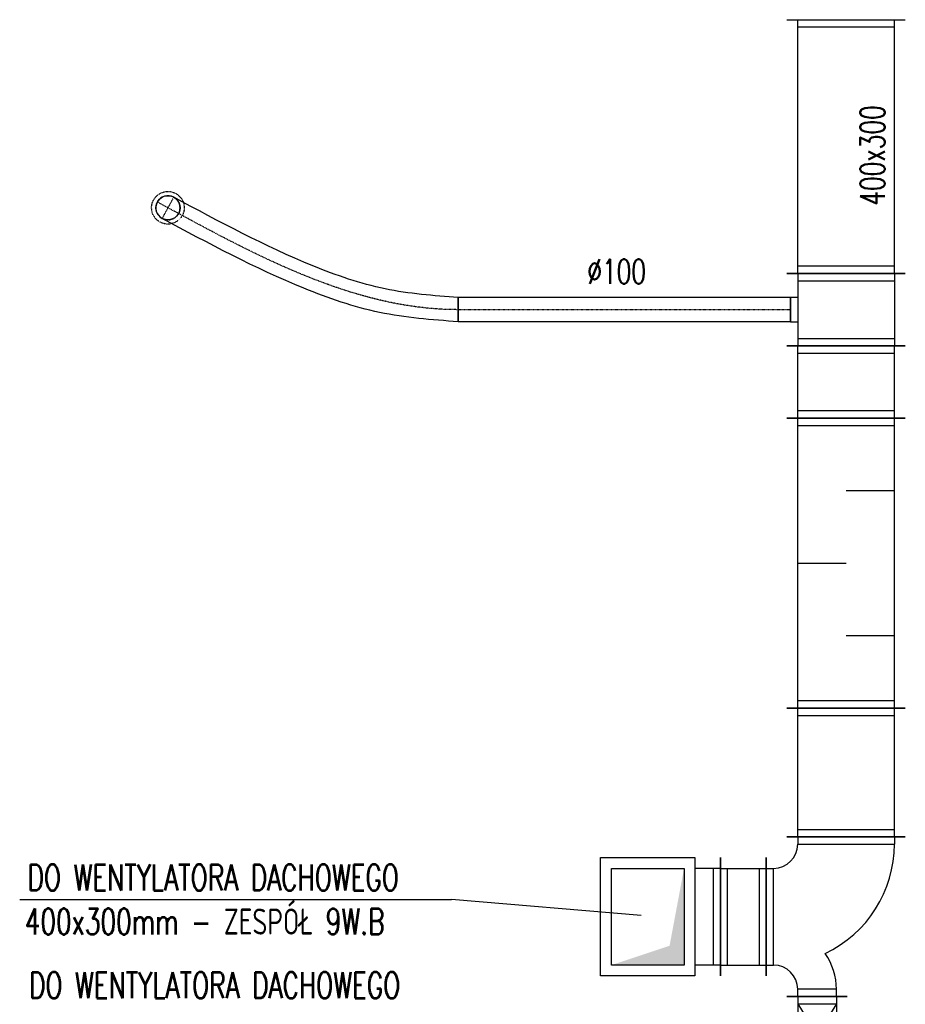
# Model space of a CAD drawing. Extents: x -7228 to 74941, y -112898 to 85621.
# Tile 199 of 256: x 25661 to 26027, y 34989 to 35397. Entities that reach past the tile are written whole.
import ezdxf

# ---------------------------------------------------------------- set-up
doc = ezdxf.new("R2010")
doc.units = 0
doc.linetypes.add('DASHDOT', pattern=[1, 0.5, -0.25, 0, -0.25])
doc.linetypes.add('DASHED', pattern=[0.75, 0.5, -0.25])
doc.layers.get('0').update_dxf_attribs({"color": 101, "linetype": 'CONTINUOUS'})
for name, color, linetype in [('E35', 6, 'CONTINUOUS'), ('FLUID-W8B', 7, 'CONTINUOUS'), ('FLUID-W8B-SYM', 7, 'CONTINUOUS'), ('m-went-odnośniki', 255, 'CONTINUOUS'), ('m-went-opis', 86, 'CONTINUOUS')]:
    doc.layers.add(name, color=color, linetype=linetype)
doc.styles.add('tab-bud$0$ROMANS', font='romans', dxfattribs={"width": 0.7})
doc.linetypes.add('ZIGZAG', pattern='A,0.00254,-5.08,[131,ltypeshp.shx,S=5.08,R=0,X=-5.08,Y=0],-10.16,[131,ltypeshp.shx,S=5.08,R=180,X=5.08,Y=0],-5.08', length=20.32254)

# ---------------------------------------------------------------- blocks, each defined once
blk = doc.blocks.new('*U7290')
at = {"color": 1, "linetype": 'Continuous', "lineweight": -2}
for p, q in [((-95, -245), (-95, 245)), ((95, 245), (95, -245))]:
    blk.add_line(p, q, dxfattribs=at)
at = {"color": 0, "linetype": 'ByBlock', "lineweight": -2}
for p, q in [((-95, 200), (95, 200)), ((-95, -200), (95, -200))]:
    blk.add_line(p, q, dxfattribs=at)
at = {"color": 4, "linetype": 'Continuous'}
for p, q in [((-65, -200), (-65, 200)), ((65, 200), (65, -200))]:
    blk.add_line(p, q, dxfattribs=at)
blk = doc.blocks.new('*U7289')
at = {"color": 1, "linetype": 'Continuous', "lineweight": -2}
for p, q in [((-330, -180), (-330, 310)), ((330, 70), (330, -180)), ((245, -265), (-245, -265))]:
    blk.add_line(p, q, dxfattribs=at)
at = {"color": 0, "linetype": 'ByBlock', "lineweight": -2}
for p, q in [((-330, 265), (-300, 265)), ((330, 25), (300, 25)), ((-330, -135), (-300, -135)), ((330, -135), (300, -135)), ((-200, -265), (-200, -235)), ((200, -265), (200, -235))]:
    blk.add_line(p, q, dxfattribs=at)
at = {"color": 4, "linetype": 'Continuous'}
for p, q in [((-300, -135), (-300, 265)), ((300, 25), (300, -135)), ((200, -235), (-200, -235))]:
    blk.add_line(p, q, dxfattribs=at)
at = {"color": 0, "linetype": 'ByBlock', "lineweight": -2}
for centre, radius, start, end in [((-300, -235), 500, 25.3111, 90), ((300, -235), 260, 90, 124.6966), ((-300, -235), 100, 0, 90), ((300, -235), 100, 90, 180)]:
    blk.add_arc(centre, radius, start, end, dxfattribs=at)
blk = doc.blocks.new('*U7288')
at = {"color": 1, "linetype": 'Continuous', "lineweight": -2}
for p, q in [((-266.5, -245), (-266.5, 245)), ((266.5, 245), (266.5, -245))]:
    blk.add_line(p, q, dxfattribs=at)
at = {"color": 0, "linetype": 'ByBlock', "lineweight": -2}
for p, q in [((-266.5, 200), (266.5, 200)), ((-266.5, -200), (266.5, -200))]:
    blk.add_line(p, q, dxfattribs=at)
at = {"color": 4, "linetype": 'Continuous'}
for p, q in [((-236.5, -200), (-236.5, 200)), ((236.5, 200), (236.5, -200))]:
    blk.add_line(p, q, dxfattribs=at)
blk = doc.blocks.new('*U7287')
at = {"color": 1, "linetype": 'Continuous', "lineweight": -2}
for p, q in [((-600, -245), (-600, 245)), ((600, 245), (600, -245))]:
    blk.add_line(p, q, dxfattribs=at)
at = {"color": 0, "linetype": 'ByBlock', "lineweight": -2}
for p, q in [((-600, 200), (600, 200)), ((-600, -200), (600, -200))]:
    blk.add_line(p, q, dxfattribs=at)
at = {"color": 4, "linetype": 'Continuous'}
for p, q in [((-570, -200), (-570, 200)), ((0, 200), (0, 0)), ((570, 200), (570, -200)), ((-300, -200), (-300, 0)), ((300, -200), (300, 0))]:
    blk.add_line(p, q, dxfattribs=at)
blk = doc.blocks.new('*U7294')
at = {"color": 1, "linetype": 'Continuous', "lineweight": -2}
for p, q in [((-100, -125), (-100, 125)), ((100, 80), (100, -80))]:
    blk.add_line(p, q, dxfattribs=at)
at = {"color": 0, "linetype": 'ByBlock', "lineweight": -2}
for p, q in [((-100, 80), (-70, 80)), ((-70, 80), (60, 80)), ((60, 80), (100, 80)), ((-100, -80), (-70, -80)), ((-70, -80), (60, -80)), ((60, -80), (100, -80))]:
    blk.add_line(p, q, dxfattribs=at)
at = {"color": 4, "linetype": 'Continuous'}
for p, q in [((-70, -80), (-70, 80)), ((-70, 80), (60, 0)), ((60, 80), (60, -80)), ((-70, -80), (60, 0))]:
    blk.add_line(p, q, dxfattribs=at)
blk = doc.blocks.new('*U7286')
at = {"color": 4, "linetype": 'DASHED'}
blk.add_circle((0, 0), 67.5, dxfattribs=at)
at = {"color": 0, "linetype": 'ByBlock', "lineweight": -2}
blk.add_circle((0, 0), 50, dxfattribs=at)
blk = doc.blocks.new('*U7285')
at = {"color": 1, "linetype": 'Continuous', "lineweight": -2}
for p, q in [((-149.5, -245), (-149.5, 245)), ((149.5, 245), (149.5, -245))]:
    blk.add_line(p, q, dxfattribs=at)
at = {"color": 0, "linetype": 'ByBlock', "lineweight": -2}
for p, q in [((-149.5, 200), (149.5, 200)), ((-149.5, -200), (149.5, -200))]:
    blk.add_line(p, q, dxfattribs=at)
at = {"color": 4, "linetype": 'Continuous'}
for p, q in [((-119.5, -200), (-119.5, 200)), ((119.5, 200), (119.5, -200))]:
    blk.add_line(p, q, dxfattribs=at)
blk = doc.blocks.new('*U7284')
at = {"color": 1, "linetype": 'Continuous', "lineweight": -2}
for p, q in [((-150, -245), (-150, 245)), ((150, 245), (150, -245)), ((50, -230), (-50, -230))]:
    blk.add_line(p, q, dxfattribs=at)
at = {"color": 0, "linetype": 'ByBlock', "lineweight": -2}
for p, q in [((-150, 200), (150, 200)), ((-150, -200), (150, -200)), ((-50, -200), (-50, -230)), ((50, -230), (50, -200))]:
    blk.add_line(p, q, dxfattribs=at)
at = {"color": 4, "linetype": 'Continuous'}
for p, q in [((-120, -200), (-120, 200)), ((120, 200), (120, -200))]:
    blk.add_line(p, q, dxfattribs=at)
blk = doc.blocks.new('*U7283')
at = {"color": 1, "linetype": 'Continuous', "lineweight": -2}
for p, q in [((-687, -50), (-687, 50)), ((687, 50), (687, -50))]:
    blk.add_line(p, q, dxfattribs=at)
at = {"color": 0, "linetype": 'ByBlock', "lineweight": -2}
for p, q in [((-687, 50), (687, 50)), ((-687, -50), (687, -50))]:
    blk.add_line(p, q, dxfattribs=at)
at = {"layer": 'FLUID-W8B-SYM', "color": 2, "linetype": 'DASHDOT'}
blk.add_line((-687, 0), (687, 0), dxfattribs=at)
blk = doc.blocks.new('*U7282')
at = {"color": 1, "linetype": 'Continuous', "lineweight": -2}
blk.add_line((1200.9, -371.7), (1200.9, -471.7), dxfattribs=at)
at = {"color": 0, "linetype": 'ByBlock', "lineweight": -2}
blk.add_arc((0, 0), 50, 61.498, 241.498, dxfattribs=at)
at = {"color": 4, "linetype": 'DASHED', "lineweight": -2}
blk.add_arc((0, 0), 50, 241.498, 61.498, dxfattribs=at)
at = {"color": 1, "linetype": 'ZIGZAG', "lineweight": -2, "ltscale": 0.4}
for points in [[(1200.9, -371.7), (897.9, -335.5), (599.7, -240.3), (23.9, 43.9)], [(1200.9, -471.7), (875.5, -433), (562.6, -333.2), (-23.9, -43.9)]]:
    blk.add_spline(points, degree=3, dxfattribs=at)
at = {"layer": 'FLUID-W8B-SYM', "color": 2, "linetype": 'DASHDOT'}
for p, q in [((23.9, 43.9), (-23.9, -43.9)), ((0, 0), (-43.9, 23.9))]:
    blk.add_line(p, q, dxfattribs=at)
at = {"layer": 'FLUID-W8B-SYM', "color": 2, "linetype": 'DASHDOT', "start_tangent": (-1, 0), "end_tangent": (-0.8788, 0.47719)}
blk.add_spline([(1200.9, -421.7), (0, 0)], degree=3, dxfattribs=at)
blk = doc.blocks.new('*U7281')
at = {"color": 1, "linetype": 'Continuous', "lineweight": -2}
for p, q in [((-525, -245), (-525, 245)), ((525, 245), (525, -245))]:
    blk.add_line(p, q, dxfattribs=at)
at = {"color": 0, "linetype": 'ByBlock', "lineweight": -2}
for p, q in [((-525, 200), (525, 200)), ((-525, -200), (525, -200))]:
    blk.add_line(p, q, dxfattribs=at)
at = {"color": 4, "linetype": 'Continuous'}
for p, q in [((-495, -200), (-495, 200)), ((495, 200), (495, -200))]:
    blk.add_line(p, q, dxfattribs=at)
blk = doc.blocks.new('*U7319')
at = {"color": 1, "linetype": 'Continuous', "lineweight": -2}
blk.add_line((-235, -245), (-235, 245), dxfattribs=at)
at = {"color": 4, "linetype": 'Continuous'}
for p, q in [((-130, -245), (-130, 245)), ((-130, 245), (260, 245)), ((260, 245), (260, -245)), ((-205, -200), (-205, 200)), ((260, -245), (-130, -245))]:
    blk.add_line(p, q, dxfattribs=at)
at = {"color": 0, "linetype": 'ByBlock', "lineweight": -2}
for p, q in [((-235, 200), (-130, 200)), ((-85, -200), (-85, 200)), ((-85, 200), (215, 200)), ((215, 200), (215, -200)), ((-235, -200), (-130, -200)), ((215, -200), (-85, -200))]:
    blk.add_line(p, q, dxfattribs=at)
at = {"color": 0, "linetype": 'ByBlock'}
blk.add_solid([(-85, 200), (215, 200), (-85, -200), (-25, 120)], dxfattribs=at)
blk = doc.blocks.new('A$C57440DA0')
at = {"layer": 'm-went-odnośniki'}
for p in [(7412.21, -4683.59), (7669.3, -4690.24)]:
    blk.add_line(p, (7590.85, -4683.59), dxfattribs=at)
at = {"layer": 'FLUID-W8B', "color": 1, "linetype": 'Continuous', "zscale": 0.1}
for name, p, xscale, yscale, rotation in [('*U7281', (7754, -4372.08), 0.1, 0.1, 90), ('*U7284', (7754, -4439.58), 0.1, 0.1, 270), ('*U7283', (7662.3, -4439.58), 0.09999999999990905, 0.1, 179.9999999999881), ('*U7285', (7754, -4469.53), 0.1, 0.1, 90), ('*U7287', (7754, -4544.48), 0.1, 0.1, 90), ('*U7288', (7754, -4631.13), 0.1, 0.1, 90), ('*U7289', (7747.5, -4690.78), 0.1, 0.1, 270), ('*U7319', (7678.5, -4690.78), 0.1000000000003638, 0.1000000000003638, 180.0000000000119), ('*U7294', (7742, -4733.78), 0.1, 0.1, 270)]:
    blk.add_blockref(name, p, dxfattribs=dict(at, xscale=xscale, yscale=yscale, rotation=rotation))
at = {"layer": 'FLUID-W8B', "color": 1, "linetype": 'Continuous'}
for name, p, xscale, yscale, zscale in [('*U7286', (7473.51, -4397.41), 0.1000000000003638, 0.1000000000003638, 0.1), ('*U7282', (7473.51, -4397.41), 0.09999999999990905, 0.1, 0.1), ('*U7290', (7711.5, -4690.78), 0.1000000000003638, 0.1000000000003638, 0.09999999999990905)]:
    blk.add_blockref(name, p, dxfattribs=dict(at, xscale=xscale, yscale=yscale, zscale=zscale))
at = {"layer": 'm-went-opis', "style": 'tab-bud$0$ROMANS', "width": 0.7}
for s, height, rotation, p in [('400x300', 10.109, 90, (7769.97, -4396.53)), ('%%c100', 10.109, 360, (7646.98, -4428.82, 0)), ('DO WENTYLATORA DACHOWEGO', 10.7572, 0, (7415.45, -4679.95)), ('400x300mm - ZESPÓŁ 9W.B', 10.7572, 0, (7414.33, -4698.16)), ('DO WENTYLATORA DACHOWEGO', 10.7572, 0, (7416.04, -4724.54))]:
    blk.add_text(s, height=height, rotation=rotation, dxfattribs=at).set_placement(p)

msp = doc.modelspace()

# ---------------------------------------------------------------- block references
at = {"layer": 'E35'}
msp.add_blockref('A$C57440DA0', (18248.5, 39716.472), dxfattribs=at)

doc.saveas('drawing.dxf')
